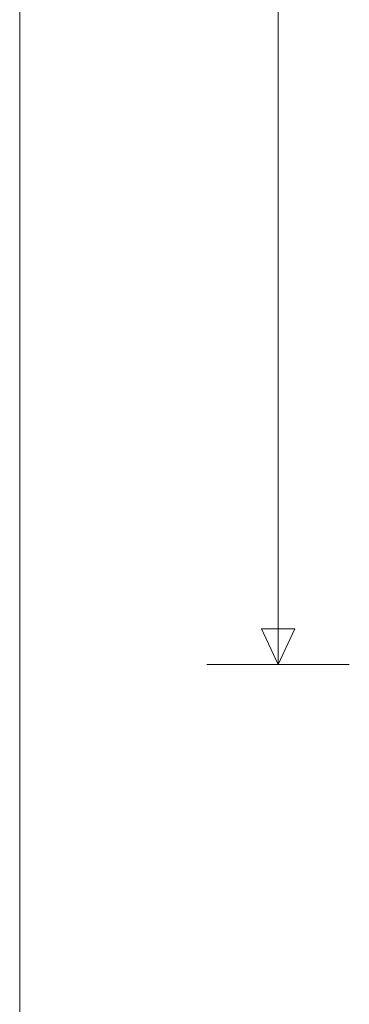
# Model space of a CAD drawing. Header units: millimetres. Extents: x 293454 to 524618, y 211738 to 307297.
# Tile 104 of 152: x 520318 to 521244, y 223170 to 225934. Entities that reach past the tile are written whole.
import ezdxf

# ---------------------------------------------------------------- set-up
doc = ezdxf.new("R2010")
doc.units = ezdxf.units.MM
doc.header["$LTSCALE"] = 400
doc.layers.add('None', color=7, linetype='Continuous', lineweight=9)
doc.layers.add('Tekst', color=140, linetype='Continuous', lineweight=15)

# ---------------------------------------------------------------- blocks, each defined once
blk = doc.blocks.new('*U535')
at = {"layer": 'None', "color": 43, "linetype": 'Continuous', "lineweight": 9}
blk.add_line((58491.1, -20069.5), (58491.1, -35355.5), dxfattribs=at)
blk = doc.blocks.new('*U1375')
at = {"layer": 'None', "color": 140, "linetype": 'Continuous', "lineweight": 15}
blk.add_line((59217.1, -24400), (59217.1, -30920), dxfattribs=at)
at = {"layer": 'None', "color": 140, "lineweight": 15}
for p, q in [((59217.1, -30920), (59170.5, -30820)), ((59170.5, -30820), (59263.7, -30820)), ((59217.1, -30920), (59263.7, -30820))]:
    blk.add_line(p, q, dxfattribs=at)
at = {"layer": 'Tekst', "color": 140, "linetype": 'Continuous', "lineweight": 15}
blk.add_line((59017.1, -30920), (59417.1, -30920), dxfattribs=at)

msp = doc.modelspace()

# ---------------------------------------------------------------- block references
at = {"layer": 'None', "color": 7}
for name in ['*U535', '*U1375']:
    msp.add_blockref(name, (461826.78125, 255043.5115), dxfattribs=at)

doc.saveas('drawing.dxf')
